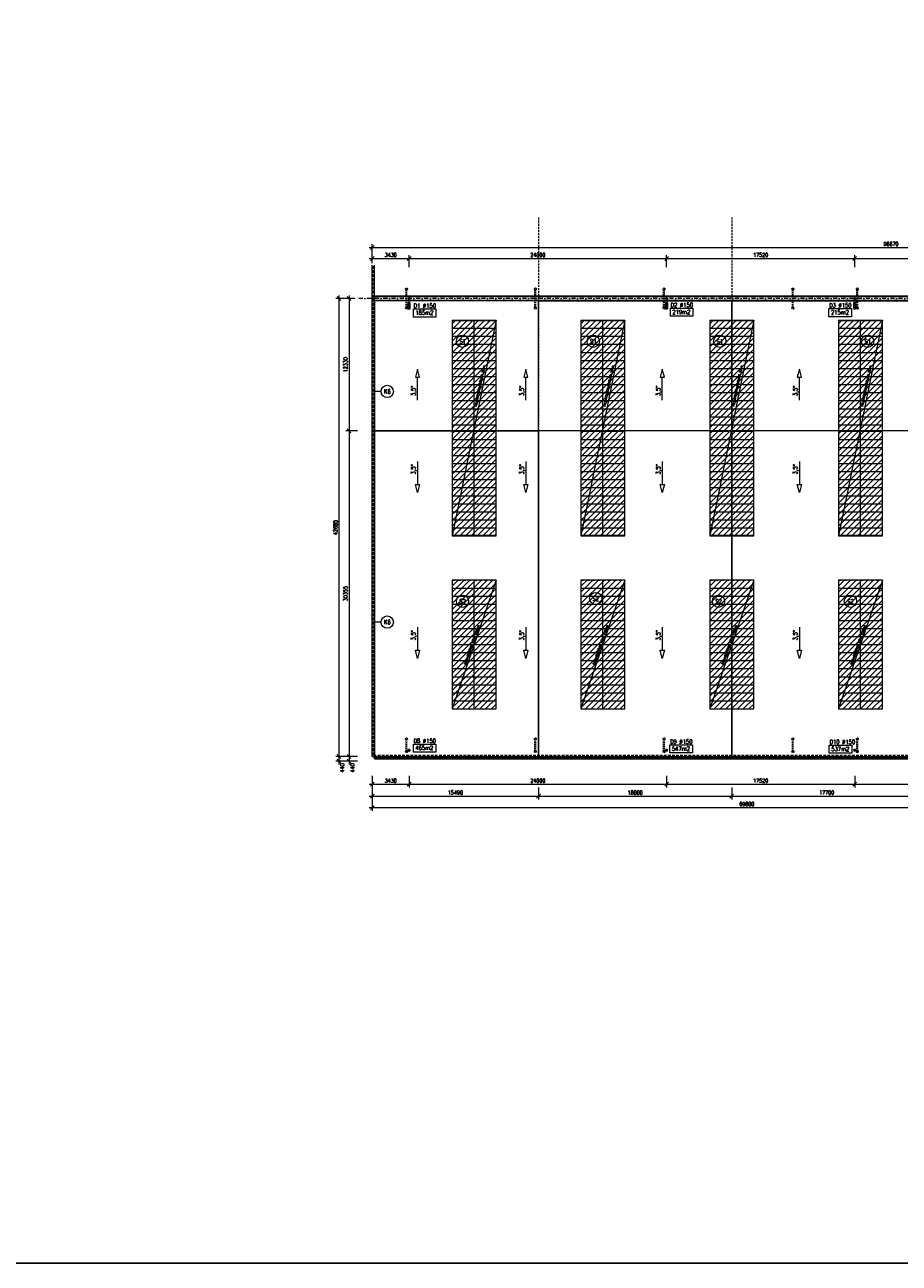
# Model space of a CAD drawing. Header units: millimetres. Extents: x -485339 to 350584, y -2181201 to -313328.
# Tile 11 of 115: x -308616 to -227132, y -1189934 to -1074473. Entities that reach past the tile are written whole.
import ezdxf
from ezdxf.enums import TextEntityAlignment as Align

# ---------------------------------------------------------------- set-up
doc = ezdxf.new("R2010")
doc.units = ezdxf.units.MM
doc.header["$LTSCALE"] = 10
for name, pattern in [('DASHDOT', [25.4, 12.7, -6.35, 0, -6.35]), ('DASHED', [19.05, 12.7, -6.35]), ('DĚLICÍ2', [15.875, 6.35, -3.175, 0, -3.175, 0, -3.175]), ('ČÁRKOVANÁ', [19.05, 12.7, -6.35]), ('ČÁRKOVANÁ2', [9.525, 6.35, -3.175])]:
    doc.linetypes.add(name, pattern=pattern)
doc.layers.get('Defpoints').update_dxf_attribs({"color": 201})
doc.layers.add('Dešt_svod', color=201, linetype='Continuous')
for name, color, linetype, lineweight in [('N_kóty', 10, 'Continuous', 18), ('N_popis', 10, 'Continuous', 18), ('N_čáry_nad', 10, 'DĚLICÍ2', 18), ('N_čáry_plné', 10, 'Continuous', 18), ('N_čáry_pod', 10, 'ČÁRKOVANÁ', 18), ('N_šrary', 10, 'Continuous', 18), ('St_čáry_osy', 250, 'DASHDOT', 18), ('St_čáry_plné', 250, 'Continuous', 18), ('St_čáry_pod', 250, 'ČÁRKOVANÁ2', 18)]:
    doc.layers.add(name, color=color, linetype=linetype, lineweight=lineweight)
doc.layers.add('St_plocha_místn', color=140, linetype='Continuous', lineweight=18, plot=False)
doc.styles.get("Standard").update_dxf_attribs({"font": 'simplex.shx', "width": 0.8})
doc.dimstyles.new('stavebníM200', dxfattribs={"dimtxt": 370, "dimasz": 360, "dimexe": 300, "dimexo": 200, "dimgap": 150, "dimtad": 1, "dimdec": 0, "dimtxsty": 'Standard', "dimblk": 'OBLIQUE', "dimcen": -2.5, "dimdle": 300, "dimclrd": 256, "dimclre": 256, "dimclrt": 256, "dimadec": 4, "dimazin": 0, "dimtfac": 1, "dimtdec": 0, "dimtmove": 2, "dimatfit": 3, "dimldrblk": 'OBLIQUE', "dimfxl": 800, "dimfxlon": 1, "dimlwd": -1, "dimlwe": -1, "dimarcsym": 0})

# ---------------------------------------------------------------- blocks, each defined once
blk = doc.blocks.new('G$CE3D3B369')
at = {"layer": 'St_čáry_osy', "linetype": 'ByBlock', "ltscale": 2}
blk.add_lwpolyline([(0, 0), (12000, 0), (12000, 4100), (0, 4100)], close=True, dxfattribs=at)
for points in [[(750, 4100), (750, 0)], [(1500, 4100), (1500, 0)], [(2250, 4100), (2250, 0)], [(3000, 4100), (3000, 0)], [(3750, 4100), (3750, 0)], [(4500, 4100), (4500, 0)], [(5250, 4100), (5250, 0)], [(6000, 4100), (6000, 0)], [(6750, 4100), (6750, 0)], [(7500, 4100), (7500, 0)], [(8250, 4100), (8250, 0)], [(9000, 4100), (9000, 0)], [(9750, 4100), (9750, 0)], [(10500, 4100), (10500, 0)], [(11250, 4100), (11250, 0)], [(0, 2050), (12000, 2050)]]:
    blk.add_lwpolyline(points, dxfattribs=at)
at = {"layer": 'St_čáry_osy', "ltscale": 2}
blk.add_lwpolyline([(12000, 4100), (12000, 0)], dxfattribs=at)
blk = doc.blocks.new('G$C7F8F446A')
at = {"layer": 'St_čáry_plné', "color": 0, "linetype": 'ByBlock', "ltscale": 2}
for p, q in [((20055, 4100), (-55, 4100)), ((-55, 0), (20055, 0))]:
    blk.add_line(p, q, dxfattribs=at)
for points in [[(-55, 4100), (-55, 0)], [(695, 4100), (695, 0)], [(1445, 4100), (1445, 0)], [(2195, 4100), (2195, 0)], [(2945, 4100), (2945, 0)], [(3695, 4100), (3695, 0)], [(4445, 4100), (4445, 0)], [(5195, 4100), (5195, 0)], [(5945, 4100), (5945, 0)], [(6695, 4100), (6695, 0)], [(7445, 4100), (7445, 0)], [(8195, 4100), (8195, 0)], [(8945, 4100), (8945, 0)], [(9695, 4100), (9695, 0)], [(10305, 4100), (10305, 0)], [(11055, 4100), (11055, 0)], [(11805, 4100), (11805, 0)], [(12555, 4100), (12555, 0)], [(13305, 4100), (13305, 0)], [(14055, 4100), (14055, 0)], [(14805, 4100), (14805, 0)], [(15555, 4100), (15555, 0)], [(16305, 4100), (16305, 0)], [(17055, 4100), (17055, 0)], [(17805, 4100), (17805, 0)], [(18555, 4100), (18555, 0)], [(19305, 4100), (19305, 0)], [(20055, 4100), (20055, 0)], [(-55, 2050), (20000, 2050)]]:
    blk.add_lwpolyline(points, dxfattribs=at)
at = {"layer": 'St_čáry_pod', "color": 0, "linetype": 'ByBlock', "ltscale": 2}
for p, q in [((0, 4100), (0, 0)), ((20000, 0), (20000, 4100))]:
    blk.add_line(p, q, dxfattribs=at)
blk = doc.blocks.new('_OBLIQUE')
at = {"color": 0, "linetype": 'ByBlock'}
blk.add_line((-0.5, -0.5), (0.5, 0.5), dxfattribs=at)
blk = doc.blocks.new('*D2543')
at = {"layer": 'Defpoints', "color": 0, "transparency": 16777216}
for p in [(-277652, -1099998), (-278398, -1112328), (-276033, -1112328)]:
    blk.add_point(p, dxfattribs=at)
at = {"layer": 'N_kóty', "transparency": 16777216}
for p, q in [((-277852, -1099998), (-278698, -1099998)), ((-278398, -1099698), (-278398, -1112628)), ((-277598, -1112328), (-278698, -1112328))]:
    blk.add_line(p, q, dxfattribs=at)
at = {"layer": 'N_kóty', "linetype": 'ByBlock', "transparency": 16777216, "xscale": 360, "yscale": 360, "zscale": 360}
for p, rotation in [((-278398, -1099998), 90), ((-278398, -1112328), 270)]:
    blk.add_blockref('_OBLIQUE', p, dxfattribs=dict(at, rotation=rotation))
at = {"layer": 'N_kóty', "transparency": 16777216, "insert": (-278733, -1106163), "char_height": 370, "attachment_point": 5, "rotation": 90}
blk.add_mtext('12330', dxfattribs=at)
blk = doc.blocks.new('*D2544')
at = {"layer": 'Defpoints', "color": 0, "transparency": 16777216}
for p in [(-276033, -1112328), (-278398, -1142683), (-276233, -1142683)]:
    blk.add_point(p, dxfattribs=at)
at = {"layer": 'N_kóty', "transparency": 16777216}
for p, q in [((-277598, -1112328), (-278698, -1112328)), ((-278398, -1112028), (-278398, -1142983)), ((-277598, -1142683), (-278698, -1142683))]:
    blk.add_line(p, q, dxfattribs=at)
at = {"layer": 'N_kóty', "linetype": 'ByBlock', "transparency": 16777216, "xscale": 360, "yscale": 360, "zscale": 360}
for p, rotation in [((-278398, -1112328), 90), ((-278398, -1142683), 270)]:
    blk.add_blockref('_OBLIQUE', p, dxfattribs=dict(at, rotation=rotation))
at = {"layer": 'N_kóty', "transparency": 16777216, "insert": (-278733, -1127505), "char_height": 370, "attachment_point": 5, "rotation": 90}
blk.add_mtext('30355', dxfattribs=at)
blk = doc.blocks.new('*D2545')
at = {"layer": 'Defpoints', "color": 0, "transparency": 16777216}
for p in [(-276033, -1099998), (-279336, -1142683), (-276233, -1142683)]:
    blk.add_point(p, dxfattribs=at)
at = {"layer": 'N_kóty', "transparency": 16777216}
for p, q in [((-278536, -1099998), (-279636, -1099998)), ((-279336, -1099698), (-279336, -1142983)), ((-278536, -1142683), (-279636, -1142683))]:
    blk.add_line(p, q, dxfattribs=at)
at = {"layer": 'N_kóty', "linetype": 'ByBlock', "transparency": 16777216, "xscale": 360, "yscale": 360, "zscale": 360}
for p, rotation in [((-279336, -1099998), 90), ((-279336, -1142683), 270)]:
    blk.add_blockref('_OBLIQUE', p, dxfattribs=dict(at, rotation=rotation))
at = {"layer": 'N_kóty', "transparency": 16777216, "insert": (-279671, -1121340), "char_height": 370, "attachment_point": 5, "rotation": 90}
blk.add_mtext('42685', dxfattribs=at)
blk = doc.blocks.new('*D2546')
at = {"layer": 'Defpoints', "color": 0, "transparency": 16777216}
for p in [(-276233, -1144387), (-260743, -1144387), (-260743, -1146388)]:
    blk.add_point(p, dxfattribs=at)
at = {"layer": 'N_kóty', "transparency": 16777216}
for p, q in [((-276533, -1146388), (-260443, -1146388)), ((-276233, -1145588), (-276233, -1146688)), ((-260743, -1145588), (-260743, -1146688))]:
    blk.add_line(p, q, dxfattribs=at)
at = {"layer": 'N_kóty', "linetype": 'ByBlock', "transparency": 16777216, "xscale": 360, "yscale": 360, "zscale": 360, "rotation": 180}
blk.add_blockref('_OBLIQUE', (-276233, -1146388), dxfattribs=at)
at = {"layer": 'N_kóty', "linetype": 'ByBlock', "transparency": 16777216, "xscale": 360, "yscale": 360, "zscale": 360}
blk.add_blockref('_OBLIQUE', (-260743, -1146388), dxfattribs=at)
at = {"layer": 'N_kóty', "transparency": 16777216, "insert": (-268488, -1146053), "char_height": 370, "attachment_point": 5}
blk.add_mtext('15490', dxfattribs=at)
blk = doc.blocks.new('*D2547')
at = {"layer": 'Defpoints', "color": 0, "transparency": 16777216}
for p in [(-260743, -1144387), (-242743, -1144267), (-242743, -1146388)]:
    blk.add_point(p, dxfattribs=at)
at = {"layer": 'N_kóty', "transparency": 16777216}
for p, q in [((-261043, -1146388), (-242443, -1146388)), ((-260743, -1145588), (-260743, -1146688)), ((-242743, -1145588), (-242743, -1146688))]:
    blk.add_line(p, q, dxfattribs=at)
at = {"layer": 'N_kóty', "linetype": 'ByBlock', "transparency": 16777216, "xscale": 360, "yscale": 360, "zscale": 360, "rotation": 180}
blk.add_blockref('_OBLIQUE', (-260743, -1146388), dxfattribs=at)
at = {"layer": 'N_kóty', "linetype": 'ByBlock', "transparency": 16777216, "xscale": 360, "yscale": 360, "zscale": 360}
blk.add_blockref('_OBLIQUE', (-242743, -1146388), dxfattribs=at)
at = {"layer": 'N_kóty', "transparency": 16777216, "insert": (-251743, -1146053), "char_height": 370, "attachment_point": 5}
blk.add_mtext('18000', dxfattribs=at)
blk = doc.blocks.new('*D2548')
at = {"layer": 'Defpoints', "color": 0, "transparency": 16777216}
for p in [(-242743, -1144267), (-225043, -1144387), (-225043, -1146388)]:
    blk.add_point(p, dxfattribs=at)
at = {"layer": 'N_kóty', "transparency": 16777216}
for p, q in [((-243043, -1146388), (-224743, -1146388)), ((-242743, -1145588), (-242743, -1146688)), ((-225043, -1145588), (-225043, -1146688))]:
    blk.add_line(p, q, dxfattribs=at)
at = {"layer": 'N_kóty', "linetype": 'ByBlock', "transparency": 16777216, "xscale": 360, "yscale": 360, "zscale": 360, "rotation": 180}
blk.add_blockref('_OBLIQUE', (-242743, -1146388), dxfattribs=at)
at = {"layer": 'N_kóty', "linetype": 'ByBlock', "transparency": 16777216, "xscale": 360, "yscale": 360, "zscale": 360}
blk.add_blockref('_OBLIQUE', (-225043, -1146388), dxfattribs=at)
at = {"layer": 'N_kóty', "transparency": 16777216, "insert": (-233893, -1146053), "char_height": 370, "attachment_point": 5}
blk.add_mtext('17700', dxfattribs=at)
blk = doc.blocks.new('*D2550')
at = {"layer": 'Defpoints', "color": 0, "transparency": 16777216}
for p in [(-276233, -1144387), (-206433, -1144827), (-276233, -1147465)]:
    blk.add_point(p, dxfattribs=at)
at = {"layer": 'N_kóty', "transparency": 16777216}
for p, q in [((-206133, -1147465), (-276533, -1147465)), ((-276233, -1146665), (-276233, -1147765)), ((-206433, -1146665), (-206433, -1147765))]:
    blk.add_line(p, q, dxfattribs=at)
at = {"layer": 'N_kóty', "linetype": 'ByBlock', "transparency": 16777216, "xscale": 360, "yscale": 360, "zscale": 360, "rotation": 180}
blk.add_blockref('_OBLIQUE', (-276233, -1147465), dxfattribs=at)
at = {"layer": 'N_kóty', "linetype": 'ByBlock', "transparency": 16777216, "xscale": 360, "yscale": 360, "zscale": 360}
blk.add_blockref('_OBLIQUE', (-206433, -1147465), dxfattribs=at)
at = {"layer": 'N_kóty', "transparency": 16777216, "insert": (-241334, -1147130), "char_height": 370, "attachment_point": 5}
blk.add_mtext('69800', dxfattribs=at)
blk = doc.blocks.new('*D2551')
at = {"layer": 'Defpoints', "color": 0, "transparency": 16777216}
for p in [(-276233, -1142683), (-272803, -1142186), (-272803, -1145279)]:
    blk.add_point(p, dxfattribs=at)
at = {"layer": 'N_kóty', "transparency": 16777216}
for p, q in [((-276533, -1145279), (-272503, -1145279)), ((-276233, -1144479), (-276233, -1145579)), ((-272803, -1144479), (-272803, -1145579))]:
    blk.add_line(p, q, dxfattribs=at)
at = {"layer": 'N_kóty', "linetype": 'ByBlock', "transparency": 16777216, "xscale": 360, "yscale": 360, "zscale": 360, "rotation": 180}
blk.add_blockref('_OBLIQUE', (-276233, -1145279), dxfattribs=at)
at = {"layer": 'N_kóty', "linetype": 'ByBlock', "transparency": 16777216, "xscale": 360, "yscale": 360, "zscale": 360}
blk.add_blockref('_OBLIQUE', (-272803, -1145279), dxfattribs=at)
at = {"layer": 'N_kóty', "transparency": 16777216, "insert": (-274518, -1144944), "char_height": 370, "attachment_point": 5}
blk.add_mtext('3430', dxfattribs=at)
blk = doc.blocks.new('*D2552')
at = {"layer": 'Defpoints', "color": 0, "transparency": 16777216}
for p in [(-272803, -1142186), (-248803, -1142186), (-248803, -1145279)]:
    blk.add_point(p, dxfattribs=at)
at = {"layer": 'N_kóty', "transparency": 16777216}
for p, q in [((-273103, -1145279), (-248503, -1145279)), ((-272803, -1144479), (-272803, -1145579)), ((-248803, -1144479), (-248803, -1145579))]:
    blk.add_line(p, q, dxfattribs=at)
at = {"layer": 'N_kóty', "linetype": 'ByBlock', "transparency": 16777216, "xscale": 360, "yscale": 360, "zscale": 360, "rotation": 180}
blk.add_blockref('_OBLIQUE', (-272803, -1145279), dxfattribs=at)
at = {"layer": 'N_kóty', "linetype": 'ByBlock', "transparency": 16777216, "xscale": 360, "yscale": 360, "zscale": 360}
blk.add_blockref('_OBLIQUE', (-248803, -1145279), dxfattribs=at)
at = {"layer": 'N_kóty', "transparency": 16777216, "insert": (-260803, -1144944), "char_height": 370, "attachment_point": 5}
blk.add_mtext('24000', dxfattribs=at)
blk = doc.blocks.new('*D2553')
at = {"layer": 'Defpoints', "color": 0, "transparency": 16777216}
for p in [(-248803, -1142186), (-231283, -1142106), (-231283, -1145279)]:
    blk.add_point(p, dxfattribs=at)
at = {"layer": 'N_kóty', "transparency": 16777216}
for p, q in [((-249103, -1145279), (-230983, -1145279)), ((-248803, -1144479), (-248803, -1145579)), ((-231283, -1144479), (-231283, -1145579))]:
    blk.add_line(p, q, dxfattribs=at)
at = {"layer": 'N_kóty', "linetype": 'ByBlock', "transparency": 16777216, "xscale": 360, "yscale": 360, "zscale": 360, "rotation": 180}
blk.add_blockref('_OBLIQUE', (-248803, -1145279), dxfattribs=at)
at = {"layer": 'N_kóty', "linetype": 'ByBlock', "transparency": 16777216, "xscale": 360, "yscale": 360, "zscale": 360}
blk.add_blockref('_OBLIQUE', (-231283, -1145279), dxfattribs=at)
at = {"layer": 'N_kóty', "transparency": 16777216, "insert": (-240043, -1144944), "char_height": 370, "attachment_point": 5}
blk.add_mtext('17520', dxfattribs=at)
blk = doc.blocks.new('*D2554')
at = {"layer": 'Defpoints', "color": 0, "transparency": 16777216}
for p in [(-231283, -1142106), (-218803, -1142106), (-218803, -1145279)]:
    blk.add_point(p, dxfattribs=at)
at = {"layer": 'N_kóty', "transparency": 16777216}
for p, q in [((-231583, -1145279), (-218503, -1145279)), ((-231283, -1144479), (-231283, -1145579)), ((-218803, -1144479), (-218803, -1145579))]:
    blk.add_line(p, q, dxfattribs=at)
at = {"layer": 'N_kóty', "linetype": 'ByBlock', "transparency": 16777216, "xscale": 360, "yscale": 360, "zscale": 360, "rotation": 180}
blk.add_blockref('_OBLIQUE', (-231283, -1145279), dxfattribs=at)
at = {"layer": 'N_kóty', "linetype": 'ByBlock', "transparency": 16777216, "xscale": 360, "yscale": 360, "zscale": 360}
blk.add_blockref('_OBLIQUE', (-218803, -1145279), dxfattribs=at)
at = {"layer": 'N_kóty', "transparency": 16777216, "insert": (-225043, -1144944), "char_height": 370, "attachment_point": 5}
blk.add_mtext('12480', dxfattribs=at)
blk = doc.blocks.new('*D2558')
at = {"layer": 'Defpoints', "color": 0, "transparency": 16777216}
for p in [(-272803, -1096263), (-276233, -1096898), (-272803, -1099998)]:
    blk.add_point(p, dxfattribs=at)
at = {"layer": 'N_kóty', "transparency": 16777216}
for p, q in [((-276533, -1096263), (-272503, -1096263)), ((-276233, -1096698), (-276233, -1095963)), ((-272803, -1097063), (-272803, -1095963))]:
    blk.add_line(p, q, dxfattribs=at)
at = {"layer": 'N_kóty', "linetype": 'ByBlock', "transparency": 16777216, "xscale": 360, "yscale": 360, "zscale": 360, "rotation": 180}
blk.add_blockref('_OBLIQUE', (-276233, -1096263), dxfattribs=at)
at = {"layer": 'N_kóty', "linetype": 'ByBlock', "transparency": 16777216, "xscale": 360, "yscale": 360, "zscale": 360}
blk.add_blockref('_OBLIQUE', (-272803, -1096263), dxfattribs=at)
at = {"layer": 'N_kóty', "transparency": 16777216, "insert": (-274518, -1095928), "char_height": 370, "attachment_point": 5}
blk.add_mtext('3430', dxfattribs=at)
blk = doc.blocks.new('*D2559')
at = {"layer": 'Defpoints', "color": 0, "transparency": 16777216}
for p in [(-248803, -1096263), (-272803, -1099998), (-248803, -1099998)]:
    blk.add_point(p, dxfattribs=at)
at = {"layer": 'N_kóty', "transparency": 16777216}
for p, q in [((-273103, -1096263), (-248503, -1096263)), ((-272803, -1097063), (-272803, -1095963)), ((-248803, -1097063), (-248803, -1095963))]:
    blk.add_line(p, q, dxfattribs=at)
at = {"layer": 'N_kóty', "linetype": 'ByBlock', "transparency": 16777216, "xscale": 360, "yscale": 360, "zscale": 360, "rotation": 180}
blk.add_blockref('_OBLIQUE', (-272803, -1096263), dxfattribs=at)
at = {"layer": 'N_kóty', "linetype": 'ByBlock', "transparency": 16777216, "xscale": 360, "yscale": 360, "zscale": 360}
blk.add_blockref('_OBLIQUE', (-248803, -1096263), dxfattribs=at)
at = {"layer": 'N_kóty', "transparency": 16777216, "insert": (-260803, -1095928), "char_height": 370, "attachment_point": 5}
blk.add_mtext('24000', dxfattribs=at)
blk = doc.blocks.new('*D2560')
at = {"layer": 'Defpoints', "color": 0, "transparency": 16777216}
for p in [(-231283, -1096263), (-248803, -1099998), (-231283, -1099998)]:
    blk.add_point(p, dxfattribs=at)
at = {"layer": 'N_kóty', "transparency": 16777216}
for p, q in [((-249103, -1096263), (-230983, -1096263)), ((-248803, -1097063), (-248803, -1095963)), ((-231283, -1097063), (-231283, -1095963))]:
    blk.add_line(p, q, dxfattribs=at)
at = {"layer": 'N_kóty', "linetype": 'ByBlock', "transparency": 16777216, "xscale": 360, "yscale": 360, "zscale": 360, "rotation": 180}
blk.add_blockref('_OBLIQUE', (-248803, -1096263), dxfattribs=at)
at = {"layer": 'N_kóty', "linetype": 'ByBlock', "transparency": 16777216, "xscale": 360, "yscale": 360, "zscale": 360}
blk.add_blockref('_OBLIQUE', (-231283, -1096263), dxfattribs=at)
at = {"layer": 'N_kóty', "transparency": 16777216, "insert": (-240043, -1095928), "char_height": 370, "attachment_point": 5}
blk.add_mtext('17520', dxfattribs=at)
blk = doc.blocks.new('*D2561')
at = {"layer": 'Defpoints', "color": 0, "transparency": 16777216}
for p in [(-218803, -1096263), (-231283, -1099998), (-218803, -1099998)]:
    blk.add_point(p, dxfattribs=at)
at = {"layer": 'N_kóty', "transparency": 16777216}
for p, q in [((-231583, -1096263), (-218503, -1096263)), ((-231283, -1097063), (-231283, -1095963)), ((-218803, -1097063), (-218803, -1095963))]:
    blk.add_line(p, q, dxfattribs=at)
at = {"layer": 'N_kóty', "linetype": 'ByBlock', "transparency": 16777216, "xscale": 360, "yscale": 360, "zscale": 360, "rotation": 180}
blk.add_blockref('_OBLIQUE', (-231283, -1096263), dxfattribs=at)
at = {"layer": 'N_kóty', "linetype": 'ByBlock', "transparency": 16777216, "xscale": 360, "yscale": 360, "zscale": 360}
blk.add_blockref('_OBLIQUE', (-218803, -1096263), dxfattribs=at)
at = {"layer": 'N_kóty', "transparency": 16777216, "insert": (-225043, -1095928), "char_height": 370, "attachment_point": 5}
blk.add_mtext('12480', dxfattribs=at)
blk = doc.blocks.new('*D2565')
at = {"layer": 'Defpoints', "color": 0, "transparency": 16777216}
for p in [(-179563, -1095241), (-276233, -1096898), (-179563, -1096898)]:
    blk.add_point(p, dxfattribs=at)
at = {"layer": 'N_kóty', "transparency": 16777216}
for p, q in [((-276533, -1095241), (-179263, -1095241)), ((-276233, -1096041), (-276233, -1094941)), ((-179563, -1096041), (-179563, -1094941))]:
    blk.add_line(p, q, dxfattribs=at)
at = {"layer": 'N_kóty', "linetype": 'ByBlock', "transparency": 16777216, "xscale": 360, "yscale": 360, "zscale": 360, "rotation": 180}
blk.add_blockref('_OBLIQUE', (-276233, -1095241), dxfattribs=at)
at = {"layer": 'N_kóty', "linetype": 'ByBlock', "transparency": 16777216, "xscale": 360, "yscale": 360, "zscale": 360}
blk.add_blockref('_OBLIQUE', (-179563, -1095241), dxfattribs=at)
at = {"layer": 'N_kóty', "transparency": 16777216, "insert": (-227898, -1094906), "char_height": 370, "attachment_point": 5}
blk.add_mtext('96670', dxfattribs=at)
blk = doc.blocks.new('*D2577')
at = {"layer": 'Defpoints', "color": 0, "transparency": 16777216}
for p in [(-206433, -1142683), (-278398, -1143123), (-206433, -1143123)]:
    blk.add_point(p, dxfattribs=at)
at = {"layer": 'N_kóty', "transparency": 16777216}
for p, q in [((-277598, -1142683), (-278698, -1142683)), ((-278398, -1142383), (-278398, -1143423)), ((-277598, -1143123), (-278698, -1143123))]:
    blk.add_line(p, q, dxfattribs=at)
at = {"layer": 'N_kóty', "linetype": 'ByBlock', "transparency": 16777216, "xscale": 360, "yscale": 360, "zscale": 360}
for p, rotation in [((-278398, -1142683), 90), ((-278398, -1143123), 270)]:
    blk.add_blockref('_OBLIQUE', p, dxfattribs=dict(at, rotation=rotation))
at = {"layer": 'N_kóty', "transparency": 16777216, "insert": (-278091, -1143750), "char_height": 370, "attachment_point": 5, "rotation": 90}
blk.add_mtext('440', dxfattribs=at)
blk = doc.blocks.new('*D2578')
at = {"layer": 'Defpoints', "color": 0, "transparency": 16777216}
for p in [(-207371, -1142683), (-279336, -1143123), (-207371, -1143123)]:
    blk.add_point(p, dxfattribs=at)
at = {"layer": 'N_kóty', "transparency": 16777216}
for p, q in [((-278536, -1142683), (-279636, -1142683)), ((-279336, -1142383), (-279336, -1143423)), ((-278536, -1143123), (-279636, -1143123))]:
    blk.add_line(p, q, dxfattribs=at)
at = {"layer": 'N_kóty', "linetype": 'ByBlock', "transparency": 16777216, "xscale": 360, "yscale": 360, "zscale": 360}
for p, rotation in [((-279336, -1142683), 90), ((-279336, -1143123), 270)]:
    blk.add_blockref('_OBLIQUE', p, dxfattribs=dict(at, rotation=rotation))
at = {"layer": 'N_kóty', "transparency": 16777216, "insert": (-279029, -1143750), "char_height": 370, "attachment_point": 5, "rotation": 90}
blk.add_mtext('440', dxfattribs=at)

msp = doc.modelspace()

# ---------------------------------------------------------------- hatches: boundary and pattern name
at = {"layer": 'N_šrary', "linetype": 'DASHED'}
h = msp.add_hatch(dxfattribs=at)
h.set_pattern_fill('ANSI31', color=256, scale=120)
h.set_pattern_definition([(45, (-123876.9, -507532.73), (-269.40768, 269.40768), [])])
h.paths.add_polyline_path([(-268792, -1122125.4), (-264692, -1122125.4), (-264692, -1102015.4), (-268792, -1102015.4)])
h = msp.add_hatch(dxfattribs=at)
h.set_pattern_fill('ANSI31', color=256, scale=120)
h.set_pattern_definition([(45, (-111876.9, -507532.73), (-269.40768, 269.40768), [])])
h.paths.add_polyline_path([(-256792, -1122125.4), (-252692, -1122125.4), (-252692, -1102015.4), (-256792, -1102015.4)])
h = msp.add_hatch(dxfattribs=at)
h.set_pattern_fill('ANSI31', color=256, scale=120)
h.set_pattern_definition([(45, (-99876.9, -507532.73), (-269.40768, 269.40768), [])])
h.paths.add_polyline_path([(-244792, -1122125.4), (-240692, -1122125.4), (-240692, -1102015.4), (-244792, -1102015.4)])
h = msp.add_hatch(dxfattribs=at)
h.set_pattern_fill('ANSI31', color=256, scale=120)
h.set_pattern_definition([(45, (-87876.9, -507532.73), (-269.40768, 269.40768), [])])
h.paths.add_polyline_path([(-232792, -1122125.4), (-228692, -1122125.4), (-228692, -1102015.4), (-232792, -1102015.4)])
h = msp.add_hatch(dxfattribs=at)
h.set_pattern_fill('ANSI31', color=256, scale=120)
h.set_pattern_definition([(45, (-123857.86, -507733.66), (-269.40768, 269.40768), [])])
h.paths.add_polyline_path([(-268792, -1138252.9), (-264692, -1138252.9), (-264692, -1126252.9), (-268792, -1126252.9)])
h = msp.add_hatch(dxfattribs=at)
h.set_pattern_fill('ANSI31', color=256, scale=120)
h.set_pattern_definition([(45, (-111857.86, -507733.66), (-269.40768, 269.40768), [])])
h.paths.add_polyline_path([(-256792, -1138252.9), (-252692, -1138252.9), (-252692, -1126252.9), (-256792, -1126252.9)])
h = msp.add_hatch(dxfattribs=at)
h.set_pattern_fill('ANSI31', color=256, scale=120)
h.set_pattern_definition([(45, (-99857.86, -507733.66), (-269.40768, 269.40768), [])])
h.paths.add_polyline_path([(-244792, -1138252.9), (-240692, -1138252.9), (-240692, -1126252.9), (-244792, -1126252.9)])
h = msp.add_hatch(dxfattribs=at)
h.set_pattern_fill('ANSI31', color=256, scale=120)
h.set_pattern_definition([(45, (-87857.86, -507733.66), (-269.40768, 269.40768), [])])
h.paths.add_polyline_path([(-232792, -1138252.9), (-228692, -1138252.9), (-228692, -1126252.9), (-232792, -1126252.9)])

# ---------------------------------------------------------------- linework, layer by layer
at = {"layer": 'Defpoints'}
msp.add_lwpolyline([(-480994, -929890.9), (286897.8, -929890.9), (286897.8, -1189933.9), (-480994, -1189933.9)], close=True, dxfattribs=at)
at = {"layer": 'Dešt_svod'}
for points in [[(-272883.8, -1100406.5), (-272883.8, -1100897.9)], [(-272723.8, -1100406.5), (-272723.8, -1100897.9)], [(-248883.8, -1100406.5), (-248883.8, -1100897.9)], [(-248723.8, -1100406.5), (-248723.8, -1100897.9)], [(-231361.7, -1100406.5), (-231361.7, -1100897.9)], [(-231201.7, -1100406.5), (-231201.7, -1100897.9)]]:
    msp.add_lwpolyline(points, dxfattribs=at)
for centre in [(-272803.8, -1100406.5), (-248803.8, -1100406.5), (-231281.7, -1100406.5), (-272803.8, -1100897.9), (-248803.8, -1100897.9), (-231281.7, -1100897.9), (-272802.8, -1142105.7), (-248802.8, -1142105.7), (-231282.7, -1142105.7)]:
    msp.add_circle(centre, 80, dxfattribs=at)
at = {"layer": 'N_kóty'}
for centre in [(-272802.8, -1142797.2), (-248802.8, -1142797.2), (-231282.7, -1142797.2)]:
    msp.add_circle(centre, 75, dxfattribs=at)
at = {"layer": 'N_popis'}
for points in [[(-272400.6, -1100957.1), (-270301, -1100957.1), (-270301, -1101718), (-272400.6, -1101718)], [(-248452.4, -1100889.2), (-246352.8, -1100889.2), (-246352.8, -1101650), (-248452.4, -1101650)], [(-233681.1, -1100928), (-231581.5, -1100928), (-231581.5, -1101688.9), (-233681.1, -1101688.9)], [(-272019.6, -1106578), (-272218.8, -1107336.1), (-271820.3, -1107336.1)], [(-261925.4, -1106578), (-262124.6, -1107336.1), (-261726.1, -1107336.1)], [(-249210.5, -1106578), (-249409.8, -1107336.1), (-249011.3, -1107336.1)], [(-236435.8, -1106578), (-236635.1, -1107336.1), (-236236.6, -1107336.1)], [(-272019.6, -1118075.9), (-272218.8, -1117317.8), (-271820.3, -1117317.8)], [(-261925.4, -1118075.9), (-262124.6, -1117317.8), (-261726.1, -1117317.8)], [(-249210.5, -1118075.9), (-249409.8, -1117317.8), (-249011.3, -1117317.8)], [(-236435.8, -1118075.9), (-236635.1, -1117317.8), (-236236.6, -1117317.8)], [(-272019.6, -1133540.2), (-272218.8, -1132782.1), (-271820.3, -1132782.1)], [(-261925.4, -1133540.2), (-262124.6, -1132782.1), (-261726.1, -1132782.1)], [(-249210.5, -1133540.2), (-249409.8, -1132782.1), (-249011.3, -1132782.1)], [(-236435.8, -1133540.2), (-236635.1, -1132782.1), (-236236.6, -1132782.1)], [(-272407.4, -1141528.2), (-270307.8, -1141528.2), (-270307.8, -1142289), (-272407.4, -1142289)], [(-248499.4, -1141600.8), (-246399.8, -1141600.8), (-246399.8, -1142361.7), (-248499.4, -1142361.7)], [(-233644.7, -1141623.9), (-231545.1, -1141623.9), (-231545.1, -1142384.8), (-233644.7, -1142384.8)]]:
    msp.add_lwpolyline(points, close=True, dxfattribs=at)
for points in [[(-264692, -1102015.4), (-268792, -1122125.4)], [(-252692, -1102015.4), (-256792, -1122125.4)], [(-240692, -1102015.4), (-244792, -1122125.4)], [(-228692, -1102015.4), (-232792, -1122125.4)], [(-272019.6, -1109476.5), (-272019.6, -1107336.1)], [(-261925.4, -1109476.5), (-261925.4, -1107336.1)], [(-249210.5, -1109476.5), (-249210.5, -1107336.1)], [(-236435.8, -1109476.5), (-236435.8, -1107336.1)], [(-272019.6, -1115177.4), (-272019.6, -1117317.8)], [(-261925.4, -1115177.4), (-261925.4, -1117317.8)], [(-249210.5, -1115177.4), (-249210.5, -1117317.8)], [(-236435.8, -1115177.4), (-236435.8, -1117317.8)], [(-264692, -1126252.9), (-268792, -1138252.9)], [(-252692, -1126252.9), (-256792, -1138252.9)], [(-240692, -1126252.9), (-244792, -1138252.9)], [(-228692, -1126252.9), (-232792, -1138252.9)], [(-272019.6, -1130641.8), (-272019.6, -1132782.1)], [(-261925.4, -1130641.8), (-261925.4, -1132782.1)], [(-249210.5, -1130641.8), (-249210.5, -1132782.1)], [(-236435.8, -1130641.8), (-236435.8, -1132782.1)]]:
    msp.add_lwpolyline(points, dxfattribs=at)
at = {"layer": 'N_čáry_nad', "linetype": 'DASHDOT', "ltscale": 3}
msp.add_lwpolyline([(-178801, -1099997.9), (-277652.3, -1099997.9)], dxfattribs=at)
at = {"layer": 'N_čáry_plné'}
for points in [[(-276232.7, -1142682.9), (-276232.7, -1096897.9)], [(-276032.7, -1142922.9), (-276032.7, -1096897.9)], [(-179563, -1099772.9), (-276112.7, -1099772.9)], [(-179563, -1099822.9), (-276112.7, -1099822.9)], [(-179563, -1100172.9), (-276112.7, -1100172.9)], [(-179563, -1100222.9), (-276112.7, -1100222.9)], [(-275406.5, -1108659.6), (-276126.6, -1108659.6)], [(-268792, -1112327.9), (-276032.7, -1112327.9)], [(-256792, -1112326.9), (-264692, -1112326.9)], [(-244792, -1112326.9), (-252692, -1112326.9)], [(-232792, -1112326.9), (-240692, -1112326.9)], [(-220792, -1112326.9), (-228692, -1112326.9)], [(-275406.5, -1130161.8), (-276126.6, -1130161.8)], [(-276032.7, -1142782.9), (-206432.7, -1142782.9)], [(-276032.7, -1142922.9), (-206432.7, -1142922.9)]]:
    msp.add_lwpolyline(points, dxfattribs=at)
for centre, radius in [((-272802.8, -1099997.9), 75), ((-248802.8, -1099997.9), 75), ((-231282.7, -1099997.9), 75), ((-267825, -1103983.4), 571.9), ((-255644.8, -1103983.4), 571.9), ((-243859.2, -1103983.4), 571.9), ((-230076.4, -1103983.4), 571.9), ((-274834.6, -1108659.6), 571.9), ((-267825, -1128222.9), 571.9), ((-255408.3, -1127970.7), 571.9), ((-243973.9, -1128222.9), 571.9), ((-231676.2, -1128222.9), 571.9), ((-274834.6, -1130161.8), 571.9)]:
    msp.add_circle(centre, radius, dxfattribs=at)
at = {"layer": 'N_čáry_pod', "ltscale": 2}
for points in [[(-276112.7, -1142562.9), (-276112.7, -1096897.9)], [(-276232.7, -1142682.9), (-206432.7, -1142682.9)], [(-276112.7, -1142562.9), (-206312.7, -1142562.9)]]:
    msp.add_lwpolyline(points, dxfattribs=at)
at = {"layer": 'St_plocha_místn'}
for points in [[(-276032.7, -1112326.9), (-260742, -1112326.9), (-260742, -1100222.9), (-276032.7, -1100222.9)], [(-242742, -1112326.9), (-260742, -1112326.9), (-260742, -1100222.9), (-242742, -1100222.9)], [(-225042.7, -1112326.9), (-242742, -1112326.9), (-242742, -1100222.9), (-225042.7, -1100222.9)], [(-276032.7, -1142682.9), (-260742, -1142682.9), (-260742, -1112326.9), (-276032.7, -1112326.9)], [(-260742, -1142682.9), (-242742, -1142682.9), (-242742, -1112326.9), (-260742, -1112326.9)], [(-242742, -1142682.9), (-225042.7, -1142682.9), (-225042.7, -1112326.9), (-242742, -1112326.9)]]:
    msp.add_lwpolyline(points, close=True, dxfattribs=at)
at = {"layer": 'St_čáry_pod', "color": 150, "ltscale": 3}
for points in [[(-260743, -1092443.2), (-260743, -1142682.9)], [(-242743, -1092443.2), (-242743, -1142562.9)]]:
    msp.add_lwpolyline(points, dxfattribs=at)
at = {"layer": 'St_čáry_pod', "lineweight": 18, "ltscale": 2}
for points in [[(-273082.7, -1100822.9), (-273082.7, -1099172.9)], [(-273002.7, -1100822.9), (-273002.7, -1099172.9)], [(-261082.7, -1100822.9), (-261082.7, -1099172.9)], [(-261002.7, -1100822.9), (-261002.7, -1099172.9)], [(-249082.7, -1100822.9), (-249082.7, -1099172.9)], [(-249002.7, -1100822.9), (-249002.7, -1099172.9)], [(-237082.7, -1100822.9), (-237082.7, -1099172.9)], [(-237002.7, -1100822.9), (-237002.7, -1099172.9)], [(-231082.7, -1100822.9), (-231082.7, -1099172.9)], [(-231002.7, -1100822.9), (-231002.7, -1099172.9)], [(-273082.7, -1142167.9), (-273082.7, -1141117.9)], [(-273002.7, -1142167.9), (-273002.7, -1141117.9)], [(-261082.7, -1142167.9), (-261082.7, -1141117.9)], [(-261002.7, -1142167.9), (-261002.7, -1141117.9)], [(-249082.7, -1142167.9), (-249082.7, -1141117.9)], [(-249002.7, -1142167.9), (-249002.7, -1141117.9)], [(-237082.7, -1142167.9), (-237082.7, -1141117.9)], [(-237002.7, -1142167.9), (-237002.7, -1141117.9)], [(-231082.7, -1142167.9), (-231082.7, -1141117.9)], [(-231002.7, -1142167.9), (-231002.7, -1141117.9)]]:
    msp.add_lwpolyline(points, dxfattribs=at)
at = {"layer": 'St_čáry_pod', "ltscale": 2}
for centre in [(-273042.7, -1099097.9), (-261042.7, -1099097.9), (-249042.7, -1099097.9), (-237042.7, -1099097.9), (-231042.7, -1099097.9), (-273042.7, -1100897.9), (-261042.7, -1100897.9), (-249042.7, -1100897.9), (-237042.7, -1100897.9), (-231042.7, -1100897.9), (-273042.7, -1141042.9), (-261042.7, -1141042.9), (-249042.7, -1141042.9), (-237042.7, -1141042.9), (-231042.7, -1141042.9), (-273042.7, -1142242.9), (-261042.7, -1142242.9), (-249042.7, -1142242.9), (-237042.7, -1142242.9), (-231042.7, -1142242.9)]:
    msp.add_circle(centre, 85, dxfattribs=at)

# ---------------------------------------------------------------- block references
at = {"layer": 'St_čáry_plné', "ltscale": 2, "rotation": 90}
for name, p in [('G$C7F8F446A', (-264692, -1122070.4)), ('G$C7F8F446A', (-252692, -1122070.4)), ('G$C7F8F446A', (-240692, -1122070.4)), ('G$C7F8F446A', (-228692, -1122070.4)), ('G$CE3D3B369', (-264692, -1138252.9)), ('G$CE3D3B369', (-252692, -1138252.9)), ('G$CE3D3B369', (-240692, -1138252.9)), ('G$CE3D3B369', (-228692, -1138252.9))]:
    msp.add_blockref(name, p, dxfattribs=at)

# ---------------------------------------------------------------- texts
at = {"layer": 'N_popis', "width": 0.8}
for s, p in [('D1 %%c150', (-272383.6, -1100859.5)), ('185m2', (-272219.8, -1101514.5)), ('D2 %%c150', (-248435.3, -1100791.6)), ('219m2', (-248271.6, -1101446.5)), ('D3 %%c150', (-233664, -1100830.4)), ('215m2', (-233500.3, -1101485.4)), ('D8 %%c150', (-272390.4, -1141430.6)), ('465m2', (-272226.6, -1142085.5)), ('D9 %%c150', (-248482.3, -1141503.2)), ('547m2', (-248318.6, -1142158.2)), ('D10 %%c150', (-233627.6, -1141526.3)), ('537m2', (-233463.9, -1142181.2))]:
    msp.add_text(s, height=400, dxfattribs=at).set_placement(p)
for s, p in [('S1', (-267825, -1103983.4)), ('S1', (-255644.8, -1103983.4)), ('S1', (-243859.2, -1103983.4)), ('S1', (-230076.4, -1103983.4)), ('K6', (-274834.6, -1108659.6)), ('S2', (-267825, -1128222.9)), ('S2', (-255408.3, -1127970.7)), ('S2', (-243973.9, -1128222.9)), ('S2', (-231676.2, -1128222.9)), ('K6', (-274834.6, -1130161.8))]:
    msp.add_text(s, height=400, dxfattribs=at).set_placement(p, align=Align.MIDDLE_CENTER)
for s, height, rotation, p in [('POLYKARBONÁTOVÁ VÝPLŇ TL.25mm', 180, 78.301062, (-266505, -1110057.5)), ('POLYKARBONÁTOVÁ VÝPLŇ TL.25mm', 180, 78.301062, (-254505, -1110057.5)), ('POLYKARBONÁTOVÁ VÝPLŇ TL.25mm', 180, 78.301062, (-242505, -1110057.5)), ('POLYKARBONÁTOVÁ VÝPLŇ TL.25mm', 180, 78.301062, (-230505, -1110057.5)), ('3,5°', 400, 90, (-272204.6, -1109080.1)), ('3,5°', 400, 90, (-262110.4, -1109080.1)), ('3,5°', 400, 90, (-249395.6, -1109080.1)), ('3,5°', 400, 90, (-236620.9, -1109080.1)), ('3,5°', 400, 90, (-272204.6, -1116396.7)), ('3,5°', 400, 90, (-262110.4, -1116396.7)), ('3,5°', 400, 90, (-249395.6, -1116396.7)), ('3,5°', 400, 90, (-236620.9, -1116396.7)), ('3,5°', 400, 90, (-272204.6, -1131861)), ('POLYKARBONÁTOVÁ VÝPLŇ TL.25mm', 180, 70.839827, (-267508, -1134140.4)), ('3,5°', 400, 90, (-262110.4, -1131861)), ('POLYKARBONÁTOVÁ VÝPLŇ TL.25mm', 180, 70.839827, (-255508, -1134140.4)), ('3,5°', 400, 90, (-249395.6, -1131861)), ('POLYKARBONÁTOVÁ VÝPLŇ TL.25mm', 180, 70.839827, (-243508, -1134140.4)), ('3,5°', 400, 90, (-236620.9, -1131861)), ('POLYKARBONÁTOVÁ VÝPLŇ TL.25mm', 180, 70.839827, (-231508, -1134140.4))]:
    msp.add_text(s, height=height, rotation=rotation, dxfattribs=at).set_placement(p)

# ---------------------------------------------------------------- dimensions: what is measured, and where the dimension line sits
at = {"layer": 'N_kóty'}
for base, p1, p2, picture, middle in [((-179563, -1095241.2), (-276232.7, -1096897.9), (-179563, -1096897.9), '*D2565', (-227897.9, -1094906.2)), ((-272802.8, -1096262.6), (-276232.7, -1096897.9), (-272802.8, -1099997.9), '*D2558', (-274517.7, -1095927.6)), ((-248802.8, -1096262.6), (-272802.8, -1099997.9), (-248802.8, -1099997.9), '*D2559', (-260802.8, -1095927.6)), ((-231282.7, -1096262.6), (-248802.8, -1099997.9), (-231282.7, -1099997.9), '*D2560', (-240042.7, -1095927.6)), ((-218802.8, -1096262.6), (-231282.7, -1099997.9), (-218802.8, -1099997.9), '*D2561', (-225042.7, -1095927.6)), ((-272802.8, -1145279.5), (-276232.7, -1142682.9), (-272802.8, -1142185.7), '*D2551', (-274517.7, -1144944.5)), ((-248802.8, -1145279.5), (-272802.8, -1142185.7), (-248802.8, -1142185.7), '*D2552', (-260802.8, -1144944.5)), ((-231282.7, -1145279.5), (-248802.8, -1142185.7), (-231282.7, -1142105.7), '*D2553', (-240042.7, -1144944.5)), ((-218802.8, -1145279.5), (-231282.7, -1142105.7), (-218802.8, -1142105.7), '*D2554', (-225042.7, -1144944.5)), ((-260743, -1146388.4), (-276232.7, -1144387.1), (-260743, -1144387.1), '*D2546', (-268487.9, -1146053.4)), ((-242743, -1146388.4), (-260743, -1144387.1), (-242743, -1144267.1), '*D2547', (-251743, -1146053.4)), ((-225042.7, -1146388.4), (-242743, -1144267.1), (-225042.7, -1144387.1), '*D2548', (-233892.9, -1146053.4))]:
    dim = msp.add_linear_dim(base=base, p1=p1, p2=p2, dimstyle='stavebníM200', dxfattribs=at)
    dim.commit()
    dim.dimension.update_dxf_attribs({"geometry": picture, "text_midpoint": middle})
for base, p1, p2, picture, middle in [((-279335.7, -1142682.9), (-276032.7, -1099997.9), (-276232.7, -1142682.9), '*D2545', (-279670.7, -1121340.4)), ((-278397.7, -1112327.9), (-277652.3, -1099997.9), (-276032.7, -1112327.9), '*D2543', (-278732.7, -1106162.9)), ((-278397.7, -1142682.9), (-276032.7, -1112327.9), (-276232.7, -1142682.9), '*D2544', (-278732.7, -1127505.4))]:
    dim = msp.add_linear_dim(base=base, p1=p1, p2=p2, angle=90, dimstyle='stavebníM200', dxfattribs=at)
    dim.commit()
    dim.dimension.update_dxf_attribs({"geometry": picture, "text_midpoint": middle})
for base, p1, p2, picture, middle in [((-279335.7, -1143122.9), (-207370.8, -1142682.9), (-207370.8, -1143122.9), '*D2578', (-279029.2, -1143750.5)), ((-278397.7, -1143122.9), (-206432.7, -1142682.9), (-206432.7, -1143122.9), '*D2577', (-278091.1, -1143750.5))]:
    dim = msp.add_linear_dim(base=base, p1=p1, p2=p2, angle=90, dimstyle='stavebníM200', dxfattribs=at)
    dim.commit()
    dim.dimension.update_dxf_attribs({"geometry": picture, "text_midpoint": middle, "dimtype": 160})
dim = msp.add_linear_dim(base=(-276232.7, -1147465.5), p1=(-206432.7, -1144827.1), p2=(-276232.7, -1144387.1), dimstyle='stavebníM200', dxfattribs=at)
dim.commit()
dim.dimension.update_dxf_attribs({"geometry": '*D2550', "text_midpoint": (-241333.7, -1147130.5), "dimtype": 160})

doc.saveas('drawing.dxf')
